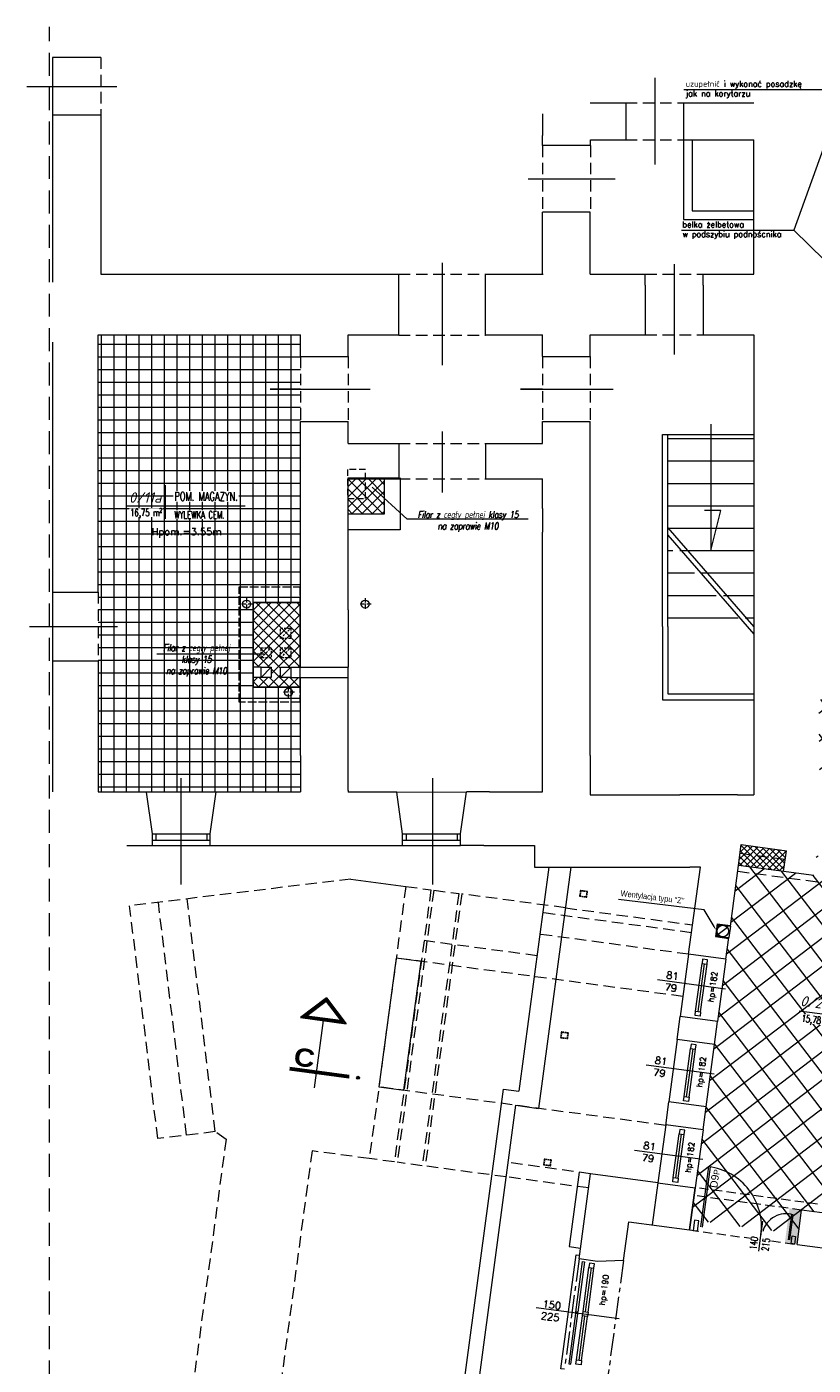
# Model space of a CAD drawing. Header units: millimetres. Extents: x 0 to 2513, y 0 to 2811.
# Tile 2 of 3: x 0 to 1088, y 940 to 2792. Entities that reach past the tile are written whole.
import ezdxf

# ---------------------------------------------------------------- set-up
doc = ezdxf.new("R2010")
doc.units = ezdxf.units.MM
for name, pattern in [('ACAD_ISO02W100', [15, 12, -3]), ('ACAD_ISO10W100', [18, 12, -3, 0, -3]), ('CENTER', [50.800000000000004, 31.75, -6.35, 6.35, -6.35]), ('DASHED', [19.049999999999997, 12.7, -6.35]), ('HIDDEN', [9.524999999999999, 6.35, -3.175]), ('HIDDEN2', [4.762499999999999, 3.175, -1.5875])]:
    doc.linetypes.add(name, pattern=pattern)
for name, color, linetype in [('0_05', 23, 'Continuous'), ('0_13', 1, 'Continuous'), ('0_25', 3, 'Continuous'), ('0_35', 140, 'Continuous'), ('0_35-1', 51, 'Continuous'), ('OPIS_POMIESZCZEN', 3, 'Continuous'), ('OPISY', 3, 'Continuous'), ('PLYTKI', 253, 'Continuous'), ('PODKŁAD', 105, 'Continuous')]:
    doc.layers.add(name, color=color, linetype=linetype)
doc.layers.add('WYBURZENIA', color=7, linetype='Continuous', true_color=0xb7b7b7)
doc.styles.add('1_100', font='simplex.shx', dxfattribs={"height": 14})
doc.styles.add('2', font='ARIAL.TTF', dxfattribs={"height": 16})
doc.styles.add('IP_simplex_07', font='simplex.shx', dxfattribs={"width": 0.7})
doc.styles.get("Standard").update_dxf_attribs({"font": 'arial.ttf'})
doc.styles.add('style2', font='txt')
doc.styles.add('style6', font='ARIAL.TTF', dxfattribs={"height": 8})
doc.styles.add('techniczny', font='isocpeur.ttf', dxfattribs={"oblique": 15, "height": 12})
pattern_1 = [(90, (-28334.34035897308, 36338.13710824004), (-17.5, 3.552713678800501e-15), []), (180, (-28334.34035897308, 36338.13710824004), (-3.552713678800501e-15, -17.5), [])]

msp = doc.modelspace()

# ---------------------------------------------------------------- hatches: boundary and pattern name
at = {"layer": '0_05', "lineweight": 5}
h = msp.add_hatch(dxfattribs=at)
h.set_pattern_fill('ANSI37', color=256, scale=80, style=0)
h.set_pattern_definition([(45, (-29215.46801413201, 35459.38666948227), (-7.071067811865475, 7.071067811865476), []), (135, (-29215.46801413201, 35459.38666948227), (-7.071067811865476, -7.071067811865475), [])])
h.paths.add_polyline_path([(377.593461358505, 1995.41851972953), (313.593461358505, 1995.41851972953), (313.593461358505, 1905.863079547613), (324.0934613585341, 1905.863079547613), (338.0934613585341, 1905.863079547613), (338.0934613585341, 1891.863079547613), (324.0934613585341, 1891.863079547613), (313.593461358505, 1891.86307954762), (313.593461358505, 1878.418519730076), (377.593461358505, 1878.418519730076), (377.593461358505, 1891.863079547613), (365.0934613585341, 1891.863079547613), (351.0934613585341, 1891.863079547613), (351.0934613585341, 1905.863079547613), (365.0934613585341, 1905.863079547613), (377.5934613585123, 1905.863079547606)])
at = {"layer": 'PLYTKI', "lineweight": 5, "ltscale": 0.18}
h = msp.add_hatch(dxfattribs=at)
h.set_pattern_fill('ANSI37', color=256, scale=250, style=0)
h.set_pattern_definition([(37.35523649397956, (900.1984881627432, 1142.746813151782), (-18.96109380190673, 24.84027821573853), []), (127.3552364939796, (900.1984881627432, 1142.746813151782), (-24.84027821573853, -18.96109380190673), [])])
h.paths.add_polyline_path([(1339.483011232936, 1291.428779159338), (1358.314137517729, 1288.901194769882), (1378.135720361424, 1436.57686931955), (1186.851121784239, 1462.251805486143), (1210.264535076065, 1636.687501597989), (1271.51525109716, 1628.466200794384), (1291.469864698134, 1777.132987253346), (1244.094715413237, 1783.491857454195), (1259.659314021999, 1899.451950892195), (1245.783747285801, 1901.314381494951), (1269.911787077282, 2081.074221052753), (1275.765140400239, 2124.683145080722), (1314.650184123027, 2414.386298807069), (1315.188930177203, 2417.804299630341), (1123.478205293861, 2447.963285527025), (1123.617225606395, 2441.881448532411), (1130.42190115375, 2144.191659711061), (1130.644376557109, 2097.116211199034), (1100.904747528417, 2098.756525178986), (1106.733921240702, 1861.551397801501), (1095.392334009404, 1861.275537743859), (1096.7478255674, 1761.278931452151), (1107.094483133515, 1761.37931466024), (1108.239904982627, 1643.318855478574), (1098.328785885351, 1644.649163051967), (1092.382114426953, 1645.447347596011), (1088.657253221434, 1617.69621412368), (984.5905027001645, 1631.664443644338), (924.7266618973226, 1185.664084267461), (918.7713686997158, 1141.295683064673), (1067.438155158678, 1121.341069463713), (1071.930110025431, 1154.807239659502), (1149.236838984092, 1144.430840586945), (1150.700177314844, 1155.333071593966), (1318.198090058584, 1132.85087360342)])
h = msp.add_hatch(dxfattribs=at)
h.set_pattern_fill('ANSI37,_O', color=256, scale=140, angle=45)
h.set_pattern_definition(pattern_1)
h.paths.add_polyline_path([(341.9282347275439, 1916.756412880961), (341.9282347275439, 1933.089746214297), (356.9282347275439, 1933.089746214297), (356.9282347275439, 1916.756412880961)], flags=8)
h.paths.add_polyline_path([(378.5964464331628, 2365.365914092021), (98.59640881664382, 2365.365914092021), (98.59640881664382, 1732.880672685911), (378.5964464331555, 1732.880672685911)])
h.paths.add_polyline_path([(377.5934613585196, 1878.418519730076), (313.593461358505, 1878.418519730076), (313.593461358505, 1995.418519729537), (377.5934613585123, 1995.41851972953)])
h = msp.add_hatch(dxfattribs=at)
h.set_pattern_fill('ANSI37,_O', color=256, scale=140, angle=45)
h.set_pattern_definition(pattern_1)
h.paths.add_polyline_path([(341.9282347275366, 1916.756412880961), (341.9282347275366, 1933.089746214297), (356.9282347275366, 1933.089746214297), (356.9282347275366, 1916.756412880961)], flags=8)
h.paths.add_polyline_path([(378.5964464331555, 2365.365914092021), (98.59640881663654, 2365.365914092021), (98.59640881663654, 1732.880672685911), (378.5964464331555, 1732.880672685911)])
h.paths.add_polyline_path([(377.5934613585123, 1878.418519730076), (313.593461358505, 1878.418519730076), (313.593461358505, 1995.418519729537), (377.593461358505, 1995.41851972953)])
at = {"layer": 'PODKŁAD', "lineweight": 5}
h = msp.add_hatch(dxfattribs=at)
h.set_pattern_fill('ANSI37', color=256, scale=80, style=0)
h.set_pattern_definition([(45, (-28930.43429542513, 31230.34945547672), (-7.071067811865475, 7.071067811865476), []), (135, (-28930.43429542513, 31230.34945547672), (-7.071067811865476, -7.071067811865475), [])])
h.paths.add_polyline_path([(494.5964464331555, 2167.981701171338), (444.5964464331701, 2167.981701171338), (444.5964464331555, 2117.981701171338), (494.5964464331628, 2117.981701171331)])
h = msp.add_hatch(dxfattribs=at)
h.set_pattern_fill('ANSI37', color=256, scale=50, style=0)
h.set_pattern_definition([(45, (-28931.63217892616, 35459.38666948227), (-4.419417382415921, 4.419417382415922), []), (135, (-28931.63217892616, 35459.38666948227), (-4.419417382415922, -4.419417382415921), [])])
h.paths.add_polyline_path([(1049.29207588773, 1640.132408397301), (986.8520255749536, 1648.513346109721), (984.5905027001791, 1631.664443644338), (1047.030553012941, 1623.28350593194)])
h.paths.add_polyline_path([(1050.888444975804, 1652.025751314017), (988.448394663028, 1660.406689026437), (986.8520255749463, 1648.513346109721), (1049.292075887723, 1640.132408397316)])
msp.add_hatch(color=256, dxfattribs=at).paths.add_polyline_path([(458.6031171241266, 1339.849110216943, 1), (458.0709940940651, 1335.884662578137, 1)])
at = {"layer": 'WYBURZENIA', "lineweight": 5}
h = msp.add_hatch(color=256, dxfattribs=at)
edge = h.paths.add_edge_path()
edge.add_line((973.2970950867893, 1547.525775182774), (973.4301258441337, 1548.516887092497))
edge.add_line((973.4301258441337, 1548.516887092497), (955.1096213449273, 1550.975933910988))
edge.add_line((955.1096213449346, 1550.975933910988), (952.7202313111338, 1533.174389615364))
edge.add_line((952.7202313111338, 1533.174389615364), (971.0407358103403, 1530.715342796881))
edge.add_line((971.0407358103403, 1530.715342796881), (971.1737665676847, 1531.706454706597))
edge.add_line((971.1737665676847, 1531.706454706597), (961.8623014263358, 1532.956274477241))
edge.add_arc((962.8346376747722, 1540.896964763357), 8.000000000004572, 76.74807689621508, 263.01889407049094, ccw=False)
edge.add_line((964.66850216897, 1548.683937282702), (973.2970950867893, 1547.525775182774))
msp.add_hatch(color=256, dxfattribs=at).paths.add_polyline_path([(1071.930110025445, 1154.807239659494), (1055.081207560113, 1157.068762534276), (1048.695731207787, 1109.4953908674), (1065.544633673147, 1107.233867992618)])

# ---------------------------------------------------------------- linework, layer by layer
at = {"layer": '0_13', "linetype": 'HIDDEN', "lineweight": 5, "ltscale": 0.5}
for p, q in [((351.0934613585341, 1945.863079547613), (365.0934613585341, 1959.863079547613)), ((324.0934613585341, 1918.863079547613), (338.0934613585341, 1932.863079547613)), ((351.0934613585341, 1918.863079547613), (365.0934613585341, 1932.863079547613))]:
    msp.add_line(p, q, dxfattribs=at)
at = {"layer": '0_13', "lineweight": 5, "ltscale": 0.18}
for p, q in [((324.0934613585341, 1905.863079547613), (313.593461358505, 1905.863079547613)), ((324.0934613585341, 1891.863079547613), (313.593461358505, 1891.863079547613)), ((324.0934613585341, 1891.863079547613), (338.0934613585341, 1905.863079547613)), ((351.0934613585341, 1891.863079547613), (365.0934613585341, 1905.863079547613)), ((365.0934613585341, 1905.863079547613), (444.5964464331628, 1905.863079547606)), ((365.0934613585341, 1891.863079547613), (444.5964464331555, 1891.863079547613))]:
    msp.add_line(p, q, dxfattribs=at)
at = {"layer": '0_13', "linetype": 'HIDDEN', "lineweight": 5, "ltscale": 0.5}
for points in [[(351.0934613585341, 1959.863079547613), (365.0934613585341, 1959.863079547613), (365.0934613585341, 1945.863079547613), (351.0934613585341, 1945.863079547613)], [(324.0934613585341, 1932.863079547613), (338.0934613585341, 1932.863079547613), (338.0934613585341, 1918.863079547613), (324.0934613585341, 1918.863079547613)], [(351.0934613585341, 1932.863079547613), (365.0934613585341, 1932.863079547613), (365.0934613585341, 1918.863079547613), (351.0934613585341, 1918.863079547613)]]:
    msp.add_lwpolyline(points, close=True, dxfattribs=at)
at = {"layer": '0_25', "linetype": 'HIDDEN2', "lineweight": 5, "ltscale": 10}
msp.add_line((31.59929586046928, 581.4447164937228), (31.59929586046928, 2792.309868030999), dxfattribs=at)
at = {"layer": '0_25', "linetype": 'HIDDEN2', "lineweight": 5, "ltscale": 5}
for p, q in [((102.5964088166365, 2749.799380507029), (102.5964088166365, 2669.799380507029)), ((828.599162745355, 2686.854387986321), (908.599162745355, 2686.854387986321)), ((828.6042691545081, 2635.80572192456), (908.6042691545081, 2635.80572192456)), ((713.5964464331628, 2627.80591409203), (713.5964464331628, 2535.80591409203)), ((779.600171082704, 2627.80591409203), (779.600171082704, 2535.80591409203)), ((514.6687669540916, 2449.805914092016), (634.6686411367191, 2449.805914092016)), ((855.5294223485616, 2449.805914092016), (935.5294223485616, 2449.805914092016)), ((514.5963625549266, 2365.690067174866), (634.5962367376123, 2365.516296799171)), ((855.5294223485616, 2365.805914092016), (935.5294223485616, 2365.805914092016)), ((378.5964464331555, 2335.805914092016), (378.5964464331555, 2245.805914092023)), ((444.5964464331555, 2335.805914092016), (444.5964464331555, 2245.805914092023)), ((713.5964088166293, 2335.813250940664), (713.5964088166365, 2245.814567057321)), ((779.5964464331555, 2335.813250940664), (779.5964464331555, 2245.814567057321)), ((514.5963625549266, 2215.805914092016), (634.5962367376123, 2215.805914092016)), ((514.5963625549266, 2166.805914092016), (634.5962367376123, 2166.805914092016)), ((98.59640881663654, 2009.80591409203), (98.59640881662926, 1914.80591409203))]:
    msp.add_line(p, q, dxfattribs=at)
at = {"layer": '0_25', "lineweight": 5, "ltscale": 0.18}
for p, q in [((313.593461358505, 1891.863079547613), (313.593461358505, 1905.863079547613)), ((444.5964464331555, 1891.863079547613), (444.5964464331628, 1905.863079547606))]:
    msp.add_line(p, q, dxfattribs=at)
at = {"layer": '0_25', "lineweight": 5}
for p, q in [((165.460848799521, 1733.461934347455), (261.9234912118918, 1733.320672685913)), ((511.7581705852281, 1732.913658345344), (608.1426865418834, 1733.320672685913)), ((173.7022345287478, 1659.078383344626), (253.7022345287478, 1659.078383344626)), ((519.9214298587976, 1659.078383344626), (599.9214298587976, 1659.078383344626)), ((915.6256541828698, 1508.746382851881), (904.0519782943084, 1422.519646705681)), ((967.1634734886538, 1501.828783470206), (955.5897976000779, 1415.602047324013)), ((899.7949940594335, 1390.804065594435), (888.2213181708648, 1304.577329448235)), ((939.7591374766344, 1297.659730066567), (951.3328133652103, 1383.88646621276)), ((883.96433393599, 1272.861748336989), (873.1888425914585, 1192.58168364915)), ((935.5021532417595, 1265.944148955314), (924.7266618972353, 1185.664084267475))]:
    msp.add_line(p, q, dxfattribs=at)
at = {"layer": '0_25', "linetype": 'HIDDEN', "lineweight": 5, "ltscale": 2}
for p, q in [((1150.700177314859, 1155.333071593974), (924.7266618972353, 1185.664084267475)), ((1071.930110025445, 1154.807239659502), (923.2633235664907, 1174.761853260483)), ((916.8778472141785, 1127.188481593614), (1065.544633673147, 1107.233867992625))]:
    msp.add_line(p, q, dxfattribs=at)
at = {"layer": '0_25', "linetype": 'CENTER', "lineweight": 5}
for p, q in [((764.1936629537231, 1087.144257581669), (744.3720801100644, 939.4685830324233)), ((825.4496739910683, 1084.976052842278), (804.0317220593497, 925.4070353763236))]:
    msp.add_line(p, q, dxfattribs=at)
at = {"layer": '0_25', "lineweight": 5}
for points in [[(312.5934613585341, 1898.863079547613, 0, 15.99999999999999, 0), (305.6220841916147, 1898.863079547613, 0, 0, 0), (295.0698469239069, 1898.863079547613, 0, 0, 0)], [(445.5964464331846, 1898.863079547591, 0, 15.99999999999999, 0), (452.567823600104, 1898.863079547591, 0, 0, 0), (463.1200608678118, 1898.863079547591, 0, 0, 0)]]:
    msp.add_lwpolyline(points, format="xyseb", dxfattribs=at)
for points in [[(324.0934613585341, 1905.863079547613), (338.0934613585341, 1905.863079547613), (338.0934613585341, 1891.863079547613), (324.0934613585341, 1891.863079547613)], [(351.0934613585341, 1905.863079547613), (365.0934613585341, 1905.863079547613), (365.0934613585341, 1891.863079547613), (351.0934613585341, 1891.863079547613)]]:
    msp.add_lwpolyline(points, close=True, dxfattribs=at)
at = {"layer": '0_35', "lineweight": 5}
msp.add_lwpolyline([(313.593461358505, 1905.863079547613), (313.593461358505, 1995.41851972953), (377.5934613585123, 1995.41851972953), (377.5934613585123, 1878.418519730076), (313.593461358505, 1878.418519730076), (313.593461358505, 1891.863079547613)], dxfattribs=at)
at = {"layer": '0_35-1', "lineweight": 5}
for p, q in [((102.5964088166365, 2749.799380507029), (35.59640881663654, 2749.799380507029)), ((779.5952320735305, 2686.854580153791), (828.599162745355, 2686.854387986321)), ((828.599162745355, 2686.854387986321), (828.6042691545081, 2635.80572192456)), ((908.599162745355, 2686.854387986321), (1005.59523207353, 2686.854580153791)), ((908.599162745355, 2686.854387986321), (908.6042691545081, 2635.80572192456)), ((102.5964088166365, 2669.799380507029), (35.59640881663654, 2669.799380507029)), ((102.5964088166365, 2669.799380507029), (102.5964088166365, 2449.805914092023)), ((713.5964464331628, 2671.720510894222), (713.5964464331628, 2641.720510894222)), ((713.5964464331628, 2627.805914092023), (713.5964464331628, 2641.720510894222)), ((779.600171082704, 2627.80591409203), (779.6003384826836, 2635.805914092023)), ((779.6003384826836, 2635.805914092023), (828.6042691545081, 2635.80572192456)), ((908.6042691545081, 2635.80572192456), (939.7076118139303, 2635.80572192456)), ((939.7076118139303, 2635.80572192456), (1005.600338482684, 2635.805914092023)), ((1005.596446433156, 2449.805914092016), (1005.600338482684, 2635.805914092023)), ((779.5964464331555, 2627.80591409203), (713.5964464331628, 2627.80591409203)), ((713.5964464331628, 2449.795491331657), (713.5964464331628, 2535.80591409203)), ((779.5964464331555, 2535.80591409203), (713.5964464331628, 2535.80591409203)), ((779.5964464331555, 2449.805914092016), (779.598245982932, 2535.80591409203)), ((102.5964088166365, 2449.805914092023), (514.6687669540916, 2449.805914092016)), ((514.6687669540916, 2434.690067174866), (514.6687669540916, 2449.805914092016)), ((634.6686411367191, 2434.805914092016), (634.6686411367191, 2449.805914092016)), ((634.6686411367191, 2449.805914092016), (714.5794359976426, 2449.795491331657)), ((779.5964464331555, 2449.80591409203), (855.5294223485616, 2449.805914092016)), ((855.5294223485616, 2434.805914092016), (855.5294223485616, 2449.805914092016)), ((935.5294223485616, 2434.805914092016), (935.5294223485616, 2449.805914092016)), ((935.5294223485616, 2449.805914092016), (1005.596446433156, 2449.805914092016)), ((514.5963625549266, 2365.690067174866), (514.6687669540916, 2434.690067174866)), ((514.6687669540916, 2434.690067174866), (514.6687669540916, 2434.805914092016)), ((634.5962367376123, 2365.516296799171), (634.6686411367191, 2434.516296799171)), ((855.5294223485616, 2434.805914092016), (855.5294223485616, 2365.805914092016)), ((935.5294223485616, 2434.805914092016), (935.5294223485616, 2365.805914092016)), ((98.59640881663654, 2365.805914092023), (378.5964464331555, 2365.805914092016)), ((98.59640881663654, 2009.80591409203), (98.59640881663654, 2365.80591409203)), ((378.5964464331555, 2335.805914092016), (378.5964464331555, 2365.805914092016)), ((444.5964464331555, 2365.805914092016), (514.5965303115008, 2365.805914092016)), ((444.5964464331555, 2335.805914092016), (444.5964464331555, 2365.805914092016)), ((634.5966561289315, 2365.805914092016), (713.5964088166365, 2365.805914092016)), ((713.5964088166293, 2335.813250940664), (713.5964088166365, 2365.805914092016)), ((779.5964464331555, 2365.805914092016), (855.5294223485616, 2365.805914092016)), ((779.5964464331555, 2335.813250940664), (779.5964464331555, 2365.805914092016)), ((935.5294223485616, 2365.805914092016), (1005.596446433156, 2365.805914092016)), ((1005.596446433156, 2365.805914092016), (1005.596446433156, 1756.413684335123)), ((378.5964464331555, 2335.805914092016), (444.5964464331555, 2335.805914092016)), ((713.5964088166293, 2335.813250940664), (779.5964464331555, 2335.813250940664)), ((378.5964464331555, 1905.86307954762), (378.5964464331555, 2245.805914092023)), ((378.5964464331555, 2245.805914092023), (444.5964464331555, 2245.805914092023)), ((444.5964464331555, 2215.805914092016), (444.5964464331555, 2245.805914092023)), ((713.5964088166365, 2245.814567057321), (779.5964464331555, 2245.814567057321)), ((713.5964088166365, 2215.805914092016), (713.5964088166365, 2245.814567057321)), ((779.5964464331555, 1783.95420666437), (779.5964464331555, 2245.814567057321)), ((444.5964464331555, 2215.805914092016), (514.5963625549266, 2215.805914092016)), ((634.5962367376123, 2215.805914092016), (634.5962367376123, 2195.805914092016)), ((634.5962367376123, 2215.805914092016), (693.5964088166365, 2215.805914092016)), ((693.5964088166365, 2215.805914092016), (713.5964088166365, 2215.805914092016)), ((514.5963625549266, 2195.805914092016), (514.5963625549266, 2166.805914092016)), ((634.5962367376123, 2195.805914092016), (634.5962367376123, 2166.805914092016)), ((444.5964464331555, 1985.265232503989), (444.5964464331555, 2166.805914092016)), ((444.5964464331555, 2166.805914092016), (514.5963625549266, 2166.805914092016)), ((634.5962367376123, 2166.805914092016), (693.5964088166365, 2166.805914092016)), ((693.5964088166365, 2166.805914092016), (713.5964088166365, 2166.805914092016)), ((713.5964088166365, 2125.805914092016), (713.5964088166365, 2166.805914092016)), ((713.5964088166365, 2125.805914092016), (713.5964088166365, 2092.839834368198)), ((713.5964088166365, 1783.95420666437), (713.5964088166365, 2092.839834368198)), ((35.59640881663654, 2009.805914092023), (98.59640881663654, 2009.80591409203)), ((444.5964464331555, 1985.265232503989), (444.5964464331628, 1905.863079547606)), ((35.59640881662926, 1914.805914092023), (98.59640881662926, 1914.80591409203)), ((98.59640881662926, 1914.80591409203), (98.59640881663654, 1803.461934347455)), ((378.5964464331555, 1783.95420666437), (378.5964464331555, 1891.863079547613)), ((444.5964464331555, 1783.95420666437), (444.5964464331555, 1891.863079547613)), ((98.59640881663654, 1803.461934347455), (98.59640881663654, 1733.461934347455)), ((378.5964464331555, 1783.95420666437), (378.5964464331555, 1735.265232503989)), ((444.5964464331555, 1735.265232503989), (444.5964464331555, 1783.95420666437)), ((713.5964088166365, 1733.461934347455), (713.5964088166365, 1783.95420666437)), ((779.5964464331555, 1783.95420666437), (779.5964464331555, 1729.363079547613)), ((98.59640881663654, 1733.461934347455), (117.1345708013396, 1733.461934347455)), ((117.1345708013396, 1733.461934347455), (165.460848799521, 1733.461934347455)), ((173.7022345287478, 1675.625520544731), (165.5389752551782, 1732.913658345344)), ((253.7022345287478, 1675.625520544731), (261.9234912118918, 1733.320672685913)), ((261.9234912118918, 1733.320672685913), (378.5964464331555, 1733.320672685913)), ((378.5964464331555, 1735.265232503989), (378.5964464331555, 1733.320672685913)), ((378.5964464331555, 1733.320672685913), (378.5964464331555, 1733.320672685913)), ((444.5964464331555, 1735.265232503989), (444.5964464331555, 1732.913658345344)), ((511.7581705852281, 1732.913658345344), (444.5964464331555, 1732.913658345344)), ((519.9214298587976, 1675.625520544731), (511.7581705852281, 1732.913658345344)), ((599.9214298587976, 1675.625520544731), (608.1426865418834, 1733.320672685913)), ((640.2183242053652, 1733.461934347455), (608.1426865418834, 1733.320672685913)), ((640.2183242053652, 1733.461934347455), (700.4170218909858, 1733.461934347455)), ((700.4170218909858, 1733.461934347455), (713.5964088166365, 1733.461934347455)), ((779.5964464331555, 1729.363079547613), (903.3237297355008, 1729.363079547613)), ((173.7022345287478, 1659.078383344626), (173.7022345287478, 1675.625520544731)), ((253.7022345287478, 1659.078383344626), (253.7022345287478, 1675.625520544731)), ((519.9214298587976, 1659.078383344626), (519.9214298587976, 1675.625520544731)), ((599.9214298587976, 1659.078383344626), (599.9214298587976, 1675.625520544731)), ((138.6315968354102, 1659.078383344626), (173.7022345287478, 1659.078383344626)), ((253.7022345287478, 1659.078383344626), (336.2188922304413, 1659.078383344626)), ((336.2188922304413, 1659.078383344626), (492.3907538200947, 1659.078383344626)), ((492.3907538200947, 1659.078383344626), (519.9214298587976, 1659.078383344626)), ((632.3907538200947, 1659.078383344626), (599.9214298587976, 1659.078383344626)), ((632.3907538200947, 1659.078383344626), (702.3737433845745, 1659.067960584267)), ((702.3737433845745, 1659.067960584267), (702.3737433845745, 1629.067960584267)), ((973.2970950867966, 1547.525775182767), (984.5905027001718, 1631.664443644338)), ((1088.657253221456, 1617.69621412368), (984.5905027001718, 1631.664443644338)), ((702.3737433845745, 1629.067960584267), (917.3907538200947, 1629.078383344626)), ((915.6256541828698, 1508.746382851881), (931.7770665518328, 1629.078383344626)), ((931.7770665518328, 1629.078383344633), (917.3907538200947, 1629.078383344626)), ((967.1634734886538, 1501.828783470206), (971.1737665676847, 1531.706454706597)), ((967.1634734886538, 1501.828783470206), (915.6256541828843, 1508.746382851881)), ((899.7949940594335, 1390.804065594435), (904.0519782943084, 1422.519646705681)), ((955.5897976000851, 1415.602047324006), (904.0519782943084, 1422.519646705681)), ((951.3328133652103, 1383.88646621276), (955.5897976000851, 1415.602047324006)), ((951.3328133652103, 1383.88646621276), (899.7949940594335, 1390.804065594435)), ((883.8313032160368, 1271.870636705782), (888.2213181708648, 1304.577329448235)), ((939.7591374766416, 1297.65973006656), (888.2213181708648, 1304.577329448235)), ((935.5021532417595, 1265.944148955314), (939.7591374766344, 1297.659730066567)), ((935.5021532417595, 1265.944148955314), (883.96433393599, 1272.861748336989)), ((764.1936629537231, 1087.144257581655), (780.0243230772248, 1205.086574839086)), ((873.1888425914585, 1192.581683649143), (780.0243230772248, 1205.086574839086)), ((873.1888425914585, 1192.581683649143), (924.7266618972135, 1185.664084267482)), ((924.7266618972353, 1185.664084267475), (916.877847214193, 1127.188481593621)), ((1065.544633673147, 1107.233867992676), (1071.930110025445, 1154.807239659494)), ((1149.236838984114, 1144.430840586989), (1071.930110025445, 1154.807239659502)), ((825.4496739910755, 1084.976052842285), (832.6333348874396, 1138.496095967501)), ((832.6333348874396, 1138.496095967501), (916.8778472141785, 1127.188481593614)), ((1065.544633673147, 1107.233867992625), (1357.427090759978, 1068.05631)), ((789.4670166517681, 1083.751973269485), (764.1936629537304, 1087.144257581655)), ((825.4496739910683, 1084.976052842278), (789.4670166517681, 1083.751973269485))]:
    msp.add_line(p, q, dxfattribs=at)
for points in [[(908.6042691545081, 2635.80572192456), (908.6042691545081, 2525.80572192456), (1005.597827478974, 2525.80572192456)], [(920.6042691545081, 2635.80572192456), (920.6042691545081, 2537.80572192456), (1005.597827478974, 2537.80572192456)]]:
    msp.add_lwpolyline(points, dxfattribs=at)
at = {"layer": 'OPIS_POMIESZCZEN', "color": 1, "lineweight": 5}
for p, q in [((191.3729875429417, 2157.98113452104), (191.3729875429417, 2111.176553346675)), ((138.3077850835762, 2129.361457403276), (302.1841755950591, 2129.361457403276)), ((1068.533205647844, 1430.47524214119), (1202.202690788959, 1412.533622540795))]:
    msp.add_line(p, q, dxfattribs=at)
at = {"layer": 'OPISY', "color": 1, "lineweight": 5, "ltscale": 0.18}
for p, q in [((909.007196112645, 2705.348971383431), (1105.85420124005, 2705.348971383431)), ((1101.781513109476, 2623.443080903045), (1060.973884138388, 2510.902206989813)), ((905.6017238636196, 2510.902206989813), (1060.973884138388, 2510.902206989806)), ((1103.346204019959, 2469.475332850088), (1060.973884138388, 2510.902206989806))]:
    msp.add_line(p, q, dxfattribs=at)
at = {"layer": 'PODKŁAD', "lineweight": 5}
for p, q in [((35.59640881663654, 2749.799380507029), (35.59640881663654, 2669.799380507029)), ((0, 2709.799380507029), (124.4283651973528, 2709.799380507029)), ((868.599162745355, 2721.680568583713), (868.6042691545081, 2601.488412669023)), ((35.59640881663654, 2669.799380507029), (35.6026395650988, 2438.797073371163)), ((693.7253244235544, 2581.802265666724), (813.9174803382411, 2581.807372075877)), ((574.6687040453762, 2465.512788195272), (574.6687040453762, 2323.799368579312)), ((895.5294223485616, 2463.624885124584), (895.5294223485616, 2338.902560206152)), ((634.6686411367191, 2434.805914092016), (634.6686411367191, 2434.516296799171)), ((35.59794306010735, 2355.838922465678), (35.59640881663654, 2009.805914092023)), ((378.5964464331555, 2290.804499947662), (336.6904730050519, 2290.804499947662)), ((336.6904730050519, 2290.804499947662), (475.2597128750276, 2290.804499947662)), ((713.5964088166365, 2290.805914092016), (683.1435617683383, 2290.795491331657)), ((683.1435617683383, 2290.795491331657), (811.0020904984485, 2290.805914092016)), ((946.1250197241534, 2242.44848028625), (946.1250197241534, 2067.626056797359)), ((574.4276653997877, 2232.21006938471), (574.4276653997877, 2147.694119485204)), ((879.5964464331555, 2228.207124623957), (1005.814208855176, 2228.207124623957)), ((879.5964464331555, 2222.403811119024), (879.5964464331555, 2228.207124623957)), ((886.5964464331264, 2222.403811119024), (886.5964464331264, 2228.207124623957)), ((514.5963625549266, 2215.805914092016), (514.5963625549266, 2195.805914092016)), ((879.5964464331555, 1962.403811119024), (879.5964464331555, 2222.403811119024)), ((886.5964464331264, 2088.95825458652), (886.5964464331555, 2222.403811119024)), ((886.5964464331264, 2222.403811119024), (1005.75240197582, 2222.403811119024)), ((886.5964464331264, 2191.403811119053), (1005.75240197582, 2191.403811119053)), ((444.5964464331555, 2167.981701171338), (514.5963625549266, 2167.981701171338)), ((526.3020673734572, 2110.829183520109), (477.8230724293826, 2155.091634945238)), ((886.5964464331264, 2160.403811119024), (1005.75240197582, 2160.403811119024)), ((886.5964464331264, 2129.403811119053), (1005.75240197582, 2129.403811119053)), ((959.9863729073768, 2123.015340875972), (937.4616820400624, 2123.015340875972)), ((946.1250197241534, 2067.626056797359), (959.9863729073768, 2123.015340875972)), ((693.6887911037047, 2110.829183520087), (526.3020673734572, 2110.829183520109)), ((886.5964464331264, 2099.009539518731), (1005.75240197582, 1961.961275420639)), ((887.1842822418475, 2098.403811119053), (1005.75240197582, 2098.403811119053)), ((886.5964464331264, 1962.403811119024), (886.5964464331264, 2088.95825458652)), ((886.5964464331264, 2088.95825458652), (1005.75240197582, 1951.909990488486)), ((886.5964464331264, 2067.403811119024), (893.6701494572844, 2067.403811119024)), ((903.4245298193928, 2067.403811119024), (1005.75240197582, 2067.403811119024)), ((886.5964464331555, 2036.403811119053), (923.7544414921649, 2036.403811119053)), ((933.5088218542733, 2036.403811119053), (1005.75240197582, 2036.403811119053)), ((35.59640881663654, 2009.805914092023), (35.59640881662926, 1914.805914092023)), ((886.5964464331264, 2005.403811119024), (953.8387335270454, 2005.403811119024)), ((963.5931138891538, 2005.403811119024), (1005.75240197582, 2005.403811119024)), ((377.5934613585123, 1995.41851972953), (313.5934613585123, 1995.41851972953)), ((886.5964464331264, 1974.403811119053), (983.9230255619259, 1974.403811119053)), ((993.6774059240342, 1974.403811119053), (1005.75240197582, 1974.403811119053)), ((3.676095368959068, 1962.305914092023), (125.6265250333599, 1962.30591409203)), ((879.5964464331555, 1962.403811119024), (879.5964464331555, 1869.363079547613)), ((886.5964464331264, 1962.403811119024), (886.5964464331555, 1869.363079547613)), ((35.59640881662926, 1914.805914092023), (35.59640881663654, 1803.461934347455)), ((328.1481369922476, 1924.114107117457), (179.8588720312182, 1924.114107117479)), ((313.593461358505, 1878.418519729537), (363.5934613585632, 1878.418519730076)), ((363.5934613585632, 1878.418519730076), (377.5934613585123, 1878.418519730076)), ((879.5964464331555, 1869.363079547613), (879.5964464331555, 1861.057238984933)), ((879.5964464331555, 1861.057238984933), (1005.814208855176, 1861.057238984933)), ((886.5964464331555, 1869.363079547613), (887.3855366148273, 1869.363079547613)), ((887.3855366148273, 1869.363079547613), (1005.814208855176, 1869.363079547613)), ((35.59640881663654, 1803.461934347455), (35.59640881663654, 1733.461934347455)), ((212.9080619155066, 1752.571733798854), (212.9080619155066, 1605.127861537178)), ((561.4215377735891, 1752.571733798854), (561.4215377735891, 1605.127861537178)), ((1005.596446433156, 1756.413684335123), (1005.596446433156, 1729.363079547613)), ((983.1518681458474, 1729.363079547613), (903.3237297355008, 1729.363079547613)), ((983.1518681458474, 1729.363079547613), (1005.596446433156, 1729.363079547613)), ((173.5523493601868, 1675.625520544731), (253.5523493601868, 1675.625520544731)), ((178.3309582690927, 1675.625520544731), (178.3309582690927, 1666.66977066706)), ((248.9871178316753, 1675.625520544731), (248.9871178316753, 1666.66977066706)), ((519.9200004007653, 1675.625520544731), (599.9200004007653, 1675.625520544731)), ((524.6986093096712, 1675.625520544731), (524.6986093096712, 1666.66977066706)), ((595.354768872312, 1675.625520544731), (595.354768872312, 1666.66977066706)), ((173.5523493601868, 1666.66977066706), (253.5523493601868, 1666.66977066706)), ((519.9200004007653, 1666.66977066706), (599.9200004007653, 1666.66977066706)), ((984.5905027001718, 1631.664443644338), (988.4483946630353, 1660.406689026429)), ((988.4483946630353, 1660.406689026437), (1050.888444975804, 1652.025751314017)), ((988.4483946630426, 1660.406689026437), (1050.888444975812, 1652.025751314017)), ((1047.030553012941, 1623.283505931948), (1050.888444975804, 1652.025751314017)), ((1047.030553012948, 1623.283505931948), (1050.888444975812, 1652.025751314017)), ((448.4091004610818, 1612.825620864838), (524.3774620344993, 1602.62886246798)), ((722.3342613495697, 1629.06892815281), (680.7569072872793, 1319.307399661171)), ((752.6034921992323, 1629.070395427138), (707.8296494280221, 1295.494238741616)), ((969.1937488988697, 1545.751004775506), (956.4755264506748, 1536.042924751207)), ((969.1937488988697, 1545.751004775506), (956.4755264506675, 1536.042924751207)), ((963.1190808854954, 1548.891906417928), (973.2970950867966, 1547.525775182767)), ((973.2970950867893, 1547.525775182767), (971.1737665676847, 1531.706454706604)), ((961.8623014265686, 1532.956274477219), (971.1737665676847, 1531.706454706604)), ((967.1634734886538, 1501.828783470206), (915.625654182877, 1508.746382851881)), ((925.2045240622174, 1429.770150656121), (934.1175848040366, 1496.174648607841)), ((928.6734157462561, 1429.304543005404), (937.5864764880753, 1495.709040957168)), ((932.1423074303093, 1428.838935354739), (941.0553681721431, 1495.243433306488)), ((872.5756559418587, 1473.661519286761), (966.7312873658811, 1461.023597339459)), ((414.62915867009, 1448.423607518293), (378.8591580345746, 1421.119632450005)), ((414.4598381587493, 1447.16212800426), (381.13236594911, 1421.722584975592)), ((414.2905176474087, 1445.900648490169), (383.405573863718, 1422.32553750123)), ((414.2905176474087, 1445.900648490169), (437.8656286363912, 1415.015704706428)), ((414.4598381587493, 1447.16212800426), (439.8993811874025, 1413.83465579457)), ((414.62915867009, 1448.423607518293), (441.9331337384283, 1412.653606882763)), ((414.1211971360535, 1444.639168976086), (385.6787817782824, 1422.928490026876)), ((413.9518766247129, 1443.377689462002), (387.9519896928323, 1423.53144255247)), ((413.9518766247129, 1443.377689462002), (433.7981235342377, 1417.377802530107)), ((414.1211971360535, 1444.639168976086), (435.8318760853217, 1416.1967536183)), ((378.8591580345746, 1421.119632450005), (441.9331337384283, 1412.653606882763)), ((381.13236594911, 1421.722584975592), (439.8993811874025, 1413.83465579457)), ((383.405573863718, 1422.32553750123), (437.8656286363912, 1415.015704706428)), ((385.6787817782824, 1422.928490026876), (435.8318760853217, 1416.1967536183)), ((387.9519896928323, 1423.53144255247), (433.7981235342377, 1417.377802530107)), ((397.9325230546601, 1324.0295597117), (410.3961458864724, 1416.886619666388)), ((909.3738639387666, 1311.827833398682), (918.2869246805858, 1378.232331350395)), ((912.8427556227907, 1311.362225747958), (921.7558163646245, 1377.766723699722)), ((916.3116473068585, 1310.8966180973), (925.2247080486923, 1377.301116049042)), ((364.0994379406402, 1352.281506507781), (446.1809605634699, 1341.264216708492)), ((856.7449958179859, 1355.719202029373), (950.9006272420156, 1343.081280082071)), ((363.63383028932, 1348.81261482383), (445.7153529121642, 1337.795325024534)), ((363.7003456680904, 1349.308170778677), (445.7818682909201, 1338.290880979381)), ((363.7668610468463, 1349.803726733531), (445.848383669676, 1338.786436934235)), ((363.8333764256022, 1350.299282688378), (445.9148990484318, 1339.281992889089)), ((363.899891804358, 1350.794838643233), (445.9814144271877, 1339.777548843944)), ((363.9664071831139, 1351.290394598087), (446.0479298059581, 1340.273104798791)), ((364.0329225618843, 1351.785950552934), (446.114445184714, 1340.768660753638)), ((507.73919687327, 191.2982290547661), (659.527291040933, 1322.156918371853)), ((659.527291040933, 1322.156918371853), (680.7569072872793, 1319.307399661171)), ((530.222050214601, 208.4598521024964), (676.6889140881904, 1299.674065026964)), ((676.6889140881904, 1299.674065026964), (707.8296494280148, 1295.494238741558)), ((894.341388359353, 1199.83218759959), (902.456264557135, 1260.290014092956)), ((897.8102800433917, 1199.366579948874), (905.9251562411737, 1259.824406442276)), ((901.2791717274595, 1198.900972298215), (909.3940479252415, 1259.358798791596)), ((840.914335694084, 1237.776884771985), (935.0699671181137, 1225.138962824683)), ((932.2503890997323, 1131.524735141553), (943.4357480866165, 1214.858414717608)), ((934.6015893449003, 1131.209148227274), (945.7824954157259, 1214.509652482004)), ((873.1888425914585, 1192.581683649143), (865.3400279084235, 1134.106080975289)), ((916.8778472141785, 1127.188481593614), (924.7266618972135, 1185.664084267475)), ((1053.824498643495, 1113.614092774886), (1058.506099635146, 1148.493173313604)), ((1055.590615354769, 1113.377037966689), (1060.237455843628, 1147.997144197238)), ((769.5486424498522, 1014.284294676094), (777.7300340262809, 1075.237677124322)), ((773.0175341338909, 1013.818687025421), (781.1989257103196, 1074.77206947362)), ((776.4864258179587, 1013.353079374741), (784.6678173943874, 1074.306461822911)), ((704.7272760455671, 1019.957958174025), (819.6962575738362, 1004.526390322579)), ((760.5690663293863, 947.384240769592), (768.7504579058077, 1008.337623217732)), ((764.0379580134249, 946.9186331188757), (772.2193495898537, 1007.87201556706)), ((767.5068496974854, 946.4530254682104), (775.6882412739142, 1007.40640791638))]:
    msp.add_line(p, q, dxfattribs=at)
at = {"layer": 'PODKŁAD', "linetype": 'ACAD_ISO10W100', "lineweight": 5, "ltscale": 0.5}
for p, q in [((304.0934613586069, 2001.665851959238), (304.0934613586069, 1985.165851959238)), ((468.0934613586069, 2001.665851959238), (468.0934613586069, 1985.165851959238)), ((312.3434613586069, 1993.415851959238), (295.8434613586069, 1993.415851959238)), ((476.3434613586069, 1993.415851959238), (459.8434613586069, 1993.415851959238)), ((370.3434613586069, 1871.310307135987), (353.8434613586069, 1871.310307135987)), ((362.0934613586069, 1863.060307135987), (362.0934613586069, 1879.560307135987))]:
    msp.add_line(p, q, dxfattribs=at)
at = {"layer": 'PODKŁAD', "linetype": 'HIDDEN2', "lineweight": 5, "ltscale": 5}
for p, q in [((986.8520255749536, 1648.513346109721), (1049.292075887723, 1640.132408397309)), ((986.8520255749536, 1648.513346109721), (1049.292075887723, 1640.132408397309)), ((448.4091004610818, 1612.825620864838), (142.2839618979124, 1575.824784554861)), ((983.5262566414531, 1623.735548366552), (1204.54421251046, 1594.069689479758)), ((524.3774620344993, 1602.62886246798), (473.8257741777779, 1226.006336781)), ((559.0663788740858, 1597.972785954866), (508.5146910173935, 1221.350260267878)), ((563.0308265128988, 1597.44066292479), (512.4791386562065, 1220.818137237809)), ((524.3774620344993, 1602.62886246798), (559.0663788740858, 1597.972785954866)), ((524.3774620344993, 1602.62886246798), (559.0663788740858, 1597.972785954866)), ((563.0308265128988, 1597.44066292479), (597.7197433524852, 1592.784586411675)), ((563.0308265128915, 1597.44066292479), (597.719743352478, 1592.784586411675)), ((181.2125214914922, 1253.750694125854), (142.2839618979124, 1575.824784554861)), ((220.9235013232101, 1258.550494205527), (181.994941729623, 1580.624584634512)), ((260.6466496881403, 1263.249618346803), (221.7059215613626, 1585.42438471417)), ((597.7197433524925, 1592.784586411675), (547.1680554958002, 1216.162060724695)), ((601.6841909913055, 1592.252463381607), (551.1325031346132, 1215.629937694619)), ((745.0782615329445, 1573.005573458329), (601.6841909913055, 1592.252463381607)), ((745.0782615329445, 1573.005573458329), (601.6841909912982, 1592.252463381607)), ((919.6165769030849, 1538.479740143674), (713.8815658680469, 1566.094264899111)), ((745.078261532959, 1573.005573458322), (921.0799152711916, 1549.381971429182)), ((705.8997204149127, 1506.627550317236), (549.6211950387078, 1527.603840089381)), ((915.6256541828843, 1508.746382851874), (709.8906431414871, 1536.36090760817)), ((907.7768395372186, 1450.270780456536), (511.0743862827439, 1503.517671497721)), ((883.8313032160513, 1271.870636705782), (487.1288499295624, 1325.117527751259)), ((260.6466496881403, 1263.249618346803), (181.2246900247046, 1253.650018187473)), ((275.6551029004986, 1252.605547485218), (260.6466496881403, 1263.249618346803)), ((275.7056911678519, 1252.982442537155), (216.2083003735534, 809.7122265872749)), ((394.5885320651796, 1236.641856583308), (335.1417295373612, 793.7485356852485)), ((473.8257741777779, 1226.006336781), (394.5885320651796, 1236.641856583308)), ((508.5146910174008, 1221.350260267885), (473.8257741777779, 1226.006336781)), ((547.1680554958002, 1216.162060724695), (512.4791386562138, 1220.818137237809)), ((663.3858383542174, 1200.562874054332), (551.1325031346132, 1215.629937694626)), ((780.0243227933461, 1205.086575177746), (666.0464531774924, 1220.385112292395)), ((777.3637076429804, 1185.264336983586), (663.3858380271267, 1200.562874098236))]:
    msp.add_line(p, q, dxfattribs=at)
at = {"layer": 'PODKŁAD', "linetype": 'HIDDEN', "lineweight": 5, "ltscale": 0.3}
for p, q in [((765.7194045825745, 1596.428359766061), (764.8022596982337, 1589.609764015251)), ((766.2744063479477, 1596.353708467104), (765.3572614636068, 1589.535112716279)), ((775.0751519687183, 1595.169951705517), (766.2744063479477, 1596.353708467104)), ((775.1498032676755, 1595.72495347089), (766.3490576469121, 1596.90871023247)), ((774.1580070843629, 1588.351355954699), (775.0751519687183, 1595.169951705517)), ((774.713009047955, 1588.276704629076), (775.6301539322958, 1595.095300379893)), ((765.282610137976, 1588.980110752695), (774.0833557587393, 1587.796353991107)), ((765.3572614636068, 1589.535112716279), (774.1580070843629, 1588.351355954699)), ((739.3887726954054, 1400.670919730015), (738.4716278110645, 1393.852323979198)), ((738.9519782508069, 1393.222670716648), (747.7527238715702, 1392.038913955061)), ((739.9437744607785, 1400.596268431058), (739.0266295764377, 1393.777672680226)), ((739.0266295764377, 1393.777672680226), (747.8273751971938, 1392.593915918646)), ((748.7445200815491, 1399.41251166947), (739.9437744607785, 1400.596268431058)), ((748.8191713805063, 1399.967513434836), (740.018425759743, 1401.151270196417)), ((747.8273751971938, 1392.593915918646), (748.7445200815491, 1399.41251166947)), ((748.3823771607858, 1392.519264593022), (749.2995220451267, 1399.33786034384)), ((715.8057707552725, 1224.724014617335), (714.8886258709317, 1217.905418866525)), ((716.3607725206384, 1224.649363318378), (715.4436276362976, 1217.830767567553)), ((725.161518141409, 1223.465606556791), (716.3607725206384, 1224.649363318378)), ((725.2361694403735, 1224.020608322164), (716.4354238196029, 1225.204365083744)), ((724.2443732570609, 1216.647010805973), (725.161518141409, 1223.465606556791)), ((724.7993752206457, 1216.572359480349), (725.7165201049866, 1223.390955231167)), ((715.368976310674, 1217.275765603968), (724.1697219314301, 1216.092008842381)), ((715.4436276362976, 1217.830767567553), (724.2443732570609, 1216.647010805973))]:
    msp.add_line(p, q, dxfattribs=at)
at = {"layer": 'PODKŁAD', "linetype": 'HIDDEN', "lineweight": 5, "ltscale": 2}
msp.add_line((1071.930110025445, 1154.807239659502), (923.2633235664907, 1174.761853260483), dxfattribs=at)
at = {"layer": 'PODKŁAD', "linetype": 'DASHED', "lineweight": 5, "ltscale": 0.7}
msp.add_lwpolyline([(443.7913448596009, 2139.538866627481), (468.7913448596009, 2139.538866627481), (468.7913448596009, 2179.538866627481), (443.7913448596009, 2179.538866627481)], close=True, dxfattribs=at)
at = {"layer": 'PODKŁAD', "lineweight": 5}
for points in [[(494.5964464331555, 2117.981701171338), (444.5964464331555, 2117.981701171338), (444.5964464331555, 2167.981701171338), (494.5964464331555, 2167.981701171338)], [(545.7633031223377, 1498.861594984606), (511.0743862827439, 1503.517671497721), (487.128849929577, 1325.117527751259), (521.8177667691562, 1320.461451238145)], [(934.1175848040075, 1496.174648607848), (941.0553681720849, 1495.243433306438), (941.8535527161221, 1501.190104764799), (934.9157693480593, 1502.121320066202)], [(925.2045240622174, 1429.770150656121), (932.1423074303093, 1428.838935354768), (931.3441228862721, 1422.892263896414), (924.4063395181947, 1423.823479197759)], [(918.2869246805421, 1378.232331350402), (925.224708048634, 1377.301116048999), (926.0228925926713, 1383.247787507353), (919.0851092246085, 1384.179002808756)], [(909.3738639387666, 1311.827833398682), (916.311647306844, 1310.896618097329), (915.5134627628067, 1304.949946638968), (908.5756793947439, 1305.88116194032)], [(902.4562645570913, 1260.290014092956), (909.3940479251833, 1259.358798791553), (910.1922324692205, 1265.305470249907), (903.2544491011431, 1266.23668555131)], [(894.341388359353, 1199.83218759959), (901.2791717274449, 1198.900972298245), (900.4809871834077, 1192.954300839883), (893.5432038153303, 1193.885516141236)], [(927.8798101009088, 1125.71175687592), (929.7733315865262, 1139.818958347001), (923.8953309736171, 1140.607925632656), (922.0018094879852, 1126.500724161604)], [(1057.60598156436, 1108.299423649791), (1059.028310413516, 1118.89612391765), (1063.443602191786, 1118.303486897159), (1062.021273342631, 1107.706786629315)], [(777.7300340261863, 1075.237677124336), (784.667817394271, 1074.306461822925), (785.4660019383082, 1080.253133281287), (778.5282185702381, 1081.18434858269)], [(769.548642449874, 1014.284294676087), (776.4864258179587, 1013.353079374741), (775.6882412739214, 1007.40640791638), (768.7504579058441, 1008.337623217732)], [(760.5690663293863, 947.384240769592), (767.5068496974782, 946.4530254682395), (766.708665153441, 940.5063540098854), (759.7708817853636, 941.4375693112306)]]:
    msp.add_lwpolyline(points, close=True, dxfattribs=at)
for points in [[(516.5964464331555, 2167.981701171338), (516.5964464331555, 2095.981701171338), (444.5964464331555, 2095.981701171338)], [(950.7627931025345, 1546.996838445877), (937.2619476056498, 1569.993385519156), (818.5583099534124, 1584.460374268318)], [(780.0243230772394, 1205.086574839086), (764.1665325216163, 1207.215066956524), (750.3313337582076, 1104.139428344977), (766.1891243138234, 1102.01093622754)], [(743.7069263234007, 934.513023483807), (738.7513667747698, 935.1781772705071), (759.903257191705, 1092.764970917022), (764.8588167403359, 1092.099817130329)]]:
    msp.add_lwpolyline(points, dxfattribs=at)
at = {"layer": 'PODKŁAD', "linetype": 'ACAD_ISO02W100', "lineweight": 5}
msp.add_lwpolyline([(293.593461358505, 2017.41851972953), (377.5934613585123, 2017.41851972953), (377.5934613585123, 1857.418519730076), (293.593461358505, 1857.418519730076)], close=True, dxfattribs=at)
at = {"layer": 'PODKŁAD', "lineweight": 5}
msp.add_lwpolyline([(972.2354308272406, 1539.616114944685, 0, 15.99999999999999, 0), (979.1448457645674, 1538.688707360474, 0, 0, 0), (989.6032937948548, 1537.284935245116, 0, 0, 0)], format="xyseb", dxfattribs=at)
at = {"layer": 'PODKŁAD', "lineweight": 5, "ltscale": 2}
for points in [[(762.344797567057, 1013.233286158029), (759.3714618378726, 1013.632378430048), (768.7501302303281, 1083.505768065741), (771.7234659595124, 1083.106675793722), (762.344797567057, 1013.233286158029)], [(762.0787360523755, 1011.251062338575), (759.1054003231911, 1011.650154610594), (749.7267319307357, 941.7767649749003), (752.70006765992, 941.3776727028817), (762.0787360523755, 1011.251062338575)]]:
    msp.add_lwpolyline(points, dxfattribs=at)
at = {"layer": 'PODKŁAD', "lineweight": 5}
for centre, radius in [((304.0934613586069, 1993.415851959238), 5.5), ((468.0934613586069, 1993.415851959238), 5.5), ((362.0934613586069, 1871.310307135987), 5.5), ((962.8346376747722, 1540.896964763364), 8), ((458.3370556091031, 1337.86688639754), 2)]:
    msp.add_circle(centre, radius, dxfattribs=at)
at = {"layer": 'PODKŁAD', "linetype": 'HIDDEN', "lineweight": 5, "ltscale": 0.5}
msp.add_circle((962.8346376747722, 1540.896964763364), 8, dxfattribs=at)
at = {"layer": 'PODKŁAD', "linetype": 'HIDDEN', "lineweight": 5, "ltscale": 0.3}
for centre, start, end in [((766.2744063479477, 1596.353708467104), 82.33932807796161, 172.339331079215), ((775.0751519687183, 1595.169951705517), 352.3393290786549, 82.33932807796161), ((765.3572614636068, 1589.535112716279), 172.339331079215, 262.3393330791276), ((774.1580070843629, 1588.351355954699), 262.3393330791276, 352.3393290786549), ((739.0266295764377, 1393.777672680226), 172.339331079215, 262.3393330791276), ((739.9437744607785, 1400.596268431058), 82.33932807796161, 172.339331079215), ((747.8273751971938, 1392.593915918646), 262.3393330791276, 352.3393290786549), ((748.7445200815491, 1399.41251166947), 352.3393290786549, 82.33932807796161), ((716.3607725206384, 1224.649363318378), 82.33932807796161, 172.339331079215), ((725.161518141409, 1223.465606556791), 352.3393290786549, 82.33932807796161), ((715.4436276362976, 1217.830767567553), 172.339331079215, 262.3393330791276), ((724.2443732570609, 1216.647010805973), 262.3393330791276, 352.3393290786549)]:
    msp.add_arc(centre, 0.5599999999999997, start, end, dxfattribs=at)
at = {"layer": 'PODKŁAD', "lineweight": 5}
msp.add_solid([(951.6251618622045, 1547.503119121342), (953.8004771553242, 1541.822625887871), (949.9004243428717, 1546.490557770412)], dxfattribs=at)
at = {"layer": 'WYBURZENIA', "lineweight": 5}
for p, q in [((955.1096213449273, 1550.975933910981), (952.7202313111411, 1533.174389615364)), ((955.1096213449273, 1550.975933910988), (973.4301258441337, 1548.516887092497)), ((952.7202313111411, 1533.174389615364), (971.0407358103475, 1530.715342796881))]:
    msp.add_line(p, q, dxfattribs=at)

# ---------------------------------------------------------------- texts
at = {"layer": 'OPISY', "lineweight": 5, "style": '1_100'}
for s, insert, char_height, width, attachment_point in [('uzupełnić i wykonać posadzkę \\Pjak na korytarzu', (911.510404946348, 2717.369129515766), 8, 237.4870174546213, 1), ('belka żelbetowa\\Pw podszybiu podnoścnika', (906.8591418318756, 2522.690418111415), 8, 237.4870174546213, 1), ('Hpom.=3.55m', (221.064673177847, 2085.218742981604), 10, 191.6594323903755, 8)]:
    msp.add_mtext(s, dxfattribs=dict(at, insert=insert, char_height=char_height, width=width, attachment_point=attachment_point))
at = {"layer": 'PODKŁAD', "lineweight": 5, "style": 'style2', "width": 0.8}
msp.add_text('Wentylacja typu "Z"', height=7.999999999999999, rotation=353.0513537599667, dxfattribs=at).set_placement((821.1110107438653, 1589.288303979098))
at = {"layer": 'PODKŁAD', "lineweight": 5, "char_height": 9.6, "attachment_point": 5, "style": 'style6'}
for s, insert in [('{\\Fsimplex|c238;\\Q10;\\W0.8;\\T0.95;Filar z cegły pełnej klasy 15\\Pna zaprawie M10}', (610.2929460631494, 2107.699952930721)), ('{\\Fsimplex|c238;\\Q10;\\W0.8;\\T0.95;Filar z cegły pełnej \\Pklasy 15\\Pna zaprawie M10}', (234.6700001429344, 1915.401617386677))]:
    msp.add_mtext(s, dxfattribs=dict(at, insert=insert))
at = {"layer": 'PODKŁAD', "lineweight": 5}
for s, insert, char_height, width, attachment_point, rotation, style in [('81\\P79', (893.861343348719, 1484.046879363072), 10, 31.64868889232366, 2, 352.3552364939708, '1_100'), ('hp=182', (944.9018786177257, 1464.255503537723), 8, 28.91580214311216, 2, 82.35523649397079, '1_100'), ('{\\fArial Black|b0|i0|c238|p34;C }', (400.0372561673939, 1376.135710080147), 24.99999999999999, 128.0523641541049, 3, 352.35523648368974, '2'), ('81\\P79', (878.0306832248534, 1366.104562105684), 10, 31.64868889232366, 2, 352.3552364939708, '1_100'), ('hp=182', (929.0712184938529, 1346.313186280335), 8, 28.91580214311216, 2, 82.35523649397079, '1_100'), ('81\\P79', (862.2000231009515, 1248.162244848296), 10, 31.64868889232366, 2, 352.3552364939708, '1_100'), ('hp=182', (913.240558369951, 1228.370869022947), 8, 28.91580214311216, 2, 82.35523649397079, '1_100'), ('hp=190', (794.5578331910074, 1044.685468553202), 8, 28.91580214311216, 2, 82.35523649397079, '1_100'), ('150\\P225', (726.9695566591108, 1028.577292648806), 10, 31.64868889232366, 2, 352.3552364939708, '1_100')]:
    msp.add_mtext(s, dxfattribs=dict(at, insert=insert, char_height=char_height, width=width, attachment_point=attachment_point, rotation=rotation, style=style))
at = {"layer": 'PODKŁAD', "lineweight": 5, "insert": (948.4970902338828, 1211.861365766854), "char_height": 10.38960389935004, "attachment_point": 3, "rotation": 81.81499178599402}
msp.add_mtext('{\\fArial|b0|i0|c0|p34;D\\fArial|b0|i0|c238|p34;9\\H0.77x;P\\H1.299x; }', dxfattribs=at)

# ---------------------------------------------------------------- next in the draw order: texts
at = {"layer": 'OPIS_POMIESZCZEN', "lineweight": 5, "insert": (204.0922751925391, 2136.43149730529), "char_height": 12, "attachment_point": 7, "line_spacing_factor": 0.85, "style": 'IP_simplex_07', "bg_fill": 3, "box_fill_scale": 1.1, "bg_fill_color": 256, "bg_fill_true_color": 13158600, "bg_fill_transparency": 6488161}
msp.add_mtext('POM. MAGAZYN.', dxfattribs=at)
at = {"layer": 'OPIS_POMIESZCZEN', "lineweight": 5, "char_height": 10, "style": 'IP_simplex_07', "bg_fill": 3, "box_fill_scale": 1.1, "bg_fill_color": 256, "bg_fill_true_color": 13158600, "bg_fill_transparency": 6488161}
for s, insert, attachment_point in [('16,75 m²', (187.3313884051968, 2111.898446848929), 9), ('WYLEWKA CEM.', (204.0922751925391, 2111.898446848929), 7)]:
    msp.add_mtext(s, dxfattribs=dict(at, insert=insert, attachment_point=attachment_point))
at = {"layer": 'OPIS_POMIESZCZEN', "lineweight": 5, "insert": (1114.797965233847, 1406.645797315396), "char_height": 9.999999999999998, "attachment_point": 9, "rotation": 352.35523648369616, "style": 'IP_simplex_07', "bg_fill": 3, "box_fill_scale": 1.1, "bg_fill_color": 256, "bg_fill_true_color": 13158600, "bg_fill_transparency": 6488161}
msp.add_mtext('{\\C3;15,78\\C6; }m²', dxfattribs=at)
at = {"layer": 'PODKŁAD', "lineweight": 5, "insert": (1013.966024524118, 1107.95496891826), "char_height": 9.999999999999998, "attachment_point": 5, "rotation": 83.03075907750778, "style": 'IP_simplex_07', "bg_fill": 3, "box_fill_scale": 1.1, "bg_fill_color": 256, "bg_fill_true_color": 13158600, "bg_fill_transparency": 7274610}
msp.add_mtext('140\\P215', dxfattribs=at)

# ---------------------------------------------------------------- next in the draw order: linework, layer by layer
at = {"layer": 'PODKŁAD', "lineweight": 5}
msp.add_line((1012.472564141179, 1097.712350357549), (1018.054816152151, 1139.301502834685), dxfattribs=at)
for centre, radius, start, end in [((932.2503890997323, 1131.524735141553), 84.08099908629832, 352.3552364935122, 82.35523649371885), ((1050.207956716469, 1116.259458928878), 33.28470397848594, 72.46282273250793, 164.481646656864)]:
    msp.add_arc(centre, radius, start, end, dxfattribs=at)

# ---------------------------------------------------------------- next in the draw order: texts
at = {"layer": 'OPIS_POMIESZCZEN', "lineweight": 5, "insert": (186.1530602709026, 2133.602366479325), "char_height": 14.4, "width": 62.55920332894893, "attachment_point": 9, "style": 'techniczny'}
msp.add_mtext('  0/11a', dxfattribs=at)
at = {"layer": 'OPIS_POMIESZCZEN', "lineweight": 5, "insert": (1109.68401707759, 1432.051023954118), "char_height": 14.4, "width": 62.55920332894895, "attachment_point": 9, "rotation": 352.35523648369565, "style": 'techniczny'}
msp.add_mtext('{\\C3;0/2b}', dxfattribs=at)

doc.saveas('drawing.dxf')
